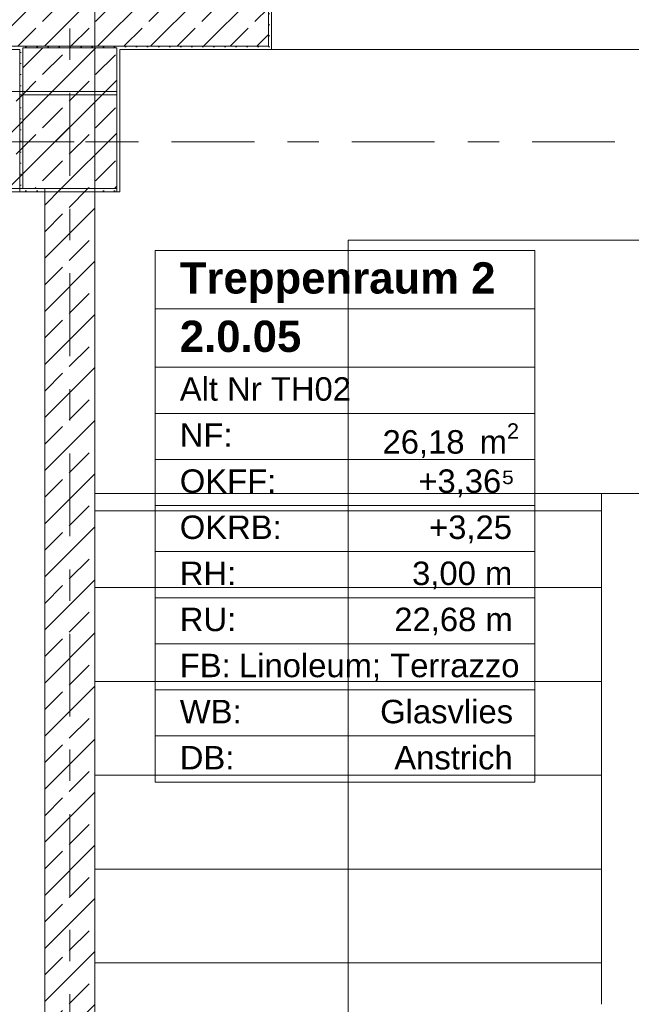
# Model space of a CAD drawing. Header units: metres. Extents: x -3.6 to 84.5, y -11 to 16.8.
# Tile 58 of 137: x 11.2 to 13.1, y 10.4 to 13.5. Entities that reach past the tile are written whole.
import ezdxf

# ---------------------------------------------------------------- set-up
doc = ezdxf.new("R2010")
doc.units = ezdxf.units.M
doc.header["$MEASUREMENT"] = 0
doc.linetypes.add('Achse', pattern=[0.2, 0.1, -0.05, 0, -0.05])
doc.linetypes.add('Strichlinie doppelt', pattern=[0.546806, 0.264583, -0.105833, 0.070556, -0.105833])
for name, color, linetype in [('401 - Zone.Raum_ Raumbegrenzung_ Whg.', 7, 'Continuous'), ('451 - Universal.Achsen Raster', 7, 'Continuous'), ('604 - Struktur.Wand Aussen', 7, 'Continuous'), ('605 - Struktur.Wand Innen', 7, 'Continuous'), ('607 - Struktur.Stütze', 7, 'Continuous'), ('608 - Struktur.Träger', 7, 'Continuous'), ('610 - Struktur.Treppe_ Rampe', 7, 'Continuous')]:
    doc.layers.add(name, color=color, linetype=linetype)
doc.styles.add('ERSTELLTER_STIL_1', font='txt')
doc.styles.add('ERSTELLTER_STIL_2', font='txt')
pattern_1 = [(45, (0, 0), (-0.0848528, 0.0848528), []), (45, (-0.04243, 0.04243), (-0.0848528, 0.0848528), [0.09, -0.03])]
pattern_2 = [(45, (0, 0), (-0.01767767, 0.01767767), [0, -0.025])]

msp = doc.modelspace()

# ---------------------------------------------------------------- hatches: boundary and pattern name
at = {"layer": '604 - Struktur.Wand Aussen', "linetype": 'Continuous', "lineweight": 0, "true_color": 0x000000}
h = msp.add_hatch(dxfattribs=at)
h.set_pattern_fill('Beton__Stahlbeton_0001', color=18, style=0, pattern_type=2)
h.set_pattern_definition(pattern_1)
h.paths.add_polyline_path([(10.72, 13.575), (10.72, 13.505), (10.73, 13.505), (10.73, 13.455), (11.965, 13.455), (11.965, 13.61), (11.975, 13.61), (11.975, 13.695), (10.76, 13.695), (10.76, 13.575), (10.73, 13.575)])
h = msp.add_hatch(dxfattribs=at)
h.set_pattern_fill('Gips_0001', color=18, style=0, pattern_type=2)
h.set_pattern_definition(pattern_2)
h.paths.add_polyline_path([(11.965, 13.445), (11.975, 13.445), (11.975, 13.61), (11.965, 13.61)])
h = msp.add_hatch(dxfattribs=at)
h.set_pattern_fill('Gips_0001', color=18, style=0, pattern_type=2)
h.set_pattern_definition(pattern_2)
h.paths.add_polyline_path([(10.73, 13.445), (11.17, 13.445), (11.17, 13.455), (10.73, 13.455)])
h = msp.add_hatch(dxfattribs=at)
h.set_pattern_fill('Gips_0001', color=18, style=0, pattern_type=2)
h.set_pattern_definition(pattern_2)
h.paths.add_polyline_path([(11.49, 13.445), (11.965, 13.445), (11.965, 13.455), (11.49, 13.455)])
at = {"layer": '605 - Struktur.Wand Innen', "linetype": 'Continuous', "lineweight": 0, "true_color": 0x000000}
h = msp.add_hatch(dxfattribs=at)
h.set_pattern_fill('Beton__Stahlbeton_0001', color=18, style=0, pattern_type=2)
h.set_pattern_definition(pattern_1)
h.paths.add_polyline_path([(11.41, 13), (11.25, 13), (11.25, 8.5), (11.41, 8.5)])
at = {"layer": '607 - Struktur.Stütze', "linetype": 'Continuous', "lineweight": 0, "true_color": 0x000000}
h = msp.add_hatch(dxfattribs=at)
h.set_pattern_fill('Gips_0001', color=18, style=0, pattern_type=2)
h.set_pattern_definition(pattern_2)
h.paths.add_polyline_path([(11.17, 13.455), (11.17, 13.445), (11.18, 13.445), (11.18, 13.45), (11.48, 13.45), (11.48, 13.445), (11.49, 13.445), (11.49, 13.455)])
h = msp.add_hatch(dxfattribs=at)
h.set_pattern_fill('Gips_0001', color=18, style=0, pattern_type=2)
h.set_pattern_definition(pattern_2)
h.paths.add_polyline_path([(11.18, 13.445), (11.17, 13.445), (11.17, 12.99), (11.25, 12.99), (11.25, 13), (11.18, 13)])
h = msp.add_hatch(dxfattribs=at)
h.set_pattern_fill('Beton__Stahlbeton_0001', color=18, style=0, pattern_type=2)
h.set_pattern_definition(pattern_1)
h.paths.add_polyline_path([(11.18, 13), (11.48, 13), (11.48, 13.45), (11.18, 13.45)])
h = msp.add_hatch(dxfattribs=at)
h.set_pattern_fill('Gips_0001', color=18, style=0, pattern_type=2)
h.set_pattern_definition(pattern_2)
h.paths.add_polyline_path([(11.41, 12.99), (11.49, 12.99), (11.49, 13.445), (11.48, 13.445), (11.48, 13), (11.41, 13)])
at = {"layer": '608 - Struktur.Träger', "linetype": 'Continuous', "lineweight": 0, "true_color": 0x000000}
h = msp.add_hatch(dxfattribs=at)
h.set_pattern_fill('Beton__Stahlbeton_0001', color=18, style=0, pattern_type=2)
h.set_pattern_definition(pattern_1)
h.paths.add_polyline_path([(0.38, 13), (0.69, 13), (3.97, 13), (4.29, 13), (7.57, 13), (7.89, 13), (11.17, 13), (11.48, 13), (11.48, 13.3), (11.17, 13.3), (7.89, 13.3), (7.57, 13.3), (4.29, 13.3), (3.97, 13.3), (0.69, 13.3), (0.38, 13.3)])

# ---------------------------------------------------------------- linework, layer by layer
at = {"layer": '401 - Zone.Raum_ Raumbegrenzung_ Whg.', "color": 7, "linetype": 'Continuous', "lineweight": 9}
for p, q in [((12.8169, 12.8022), (11.6031, 12.8022)), ((11.6031, 12.8022), (11.6031, 11.1031)), ((11.6031, 12.8022), (12.8169, 12.8022)), ((11.6031, 12.6156), (11.6031, 12.8022)), ((12.8169, 11.1031), (12.8169, 12.8022)), ((12.8169, 12.8022), (12.8169, 12.6156)), ((12.8169, 12.6156), (11.6031, 12.6156)), ((11.6031, 12.6156), (12.8169, 12.6156)), ((11.6031, 12.429), (11.6031, 12.6156)), ((12.8169, 12.6156), (12.8169, 12.429)), ((12.8169, 12.429), (11.6031, 12.429)), ((11.6031, 12.429), (12.8169, 12.429)), ((11.6031, 12.2817), (11.6031, 12.429)), ((12.8169, 12.429), (12.8169, 12.2817)), ((12.8169, 12.2817), (11.6031, 12.2817)), ((11.6031, 12.2817), (12.8169, 12.2817)), ((11.6031, 12.1343), (11.6031, 12.2817)), ((12.8169, 12.2817), (12.8169, 12.1343)), ((12.8169, 12.1343), (11.6031, 12.1343)), ((11.6031, 12.1343), (12.8169, 12.1343)), ((11.6031, 11.987), (11.6031, 12.1343)), ((12.8169, 12.1343), (12.8169, 11.987)), ((12.8169, 11.987), (11.6031, 11.987)), ((11.6031, 11.987), (12.8169, 11.987)), ((11.6031, 11.8397), (11.6031, 11.987)), ((12.8169, 11.987), (12.8169, 11.8397)), ((12.8169, 11.8397), (11.6031, 11.8397)), ((11.6031, 11.8397), (12.8169, 11.8397)), ((11.6031, 11.6924), (11.6031, 11.8397)), ((12.8169, 11.8397), (12.8169, 11.6924)), ((12.8169, 11.6924), (11.6031, 11.6924)), ((11.6031, 11.6924), (12.8169, 11.6924)), ((11.6031, 11.5451), (11.6031, 11.6924)), ((12.8169, 11.6924), (12.8169, 11.5451)), ((12.8169, 11.5451), (11.6031, 11.5451)), ((11.6031, 11.5451), (12.8169, 11.5451)), ((11.6031, 11.3977), (11.6031, 11.5451)), ((12.8169, 11.5451), (12.8169, 11.3977)), ((12.8169, 11.3977), (11.6031, 11.3977)), ((11.6031, 11.3977), (12.8169, 11.3977)), ((11.6031, 11.2504), (11.6031, 11.3977)), ((12.8169, 11.3977), (12.8169, 11.2504)), ((12.8169, 11.2504), (11.6031, 11.2504)), ((11.6031, 11.2504), (12.8169, 11.2504)), ((11.6031, 11.1031), (11.6031, 11.2504)), ((12.8169, 11.2504), (12.8169, 11.1031)), ((11.6031, 11.1031), (12.8169, 11.1031)), ((12.8169, 11.1031), (11.6031, 11.1031))]:
    msp.add_line(p, q, dxfattribs=at)
at = {"layer": '451 - Universal.Achsen Raster', "color": 160, "linetype": 'Strichlinie doppelt', "lineweight": 9, "true_color": 0x3232ff}
for p, q in [((11.33, -10.585), (11.33, 16.355)), ((64.935, 13.15), (-3.175, 13.15))]:
    msp.add_line(p, q, dxfattribs=at)
at = {"layer": '604 - Struktur.Wand Aussen', "color": 7, "linetype": 'Continuous', "lineweight": 13}
for p, q in [((11.965, 13.455), (11.965, 13.61)), ((10.73, 13.455), (11.965, 13.455)), ((11.975, 13.445), (14.273, 13.445))]:
    msp.add_line(p, q, dxfattribs=at)
at = {"layer": '604 - Struktur.Wand Aussen', "color": 7, "linetype": 'Continuous', "lineweight": 5}
for p, q in [((11.975, 13.61), (11.975, 13.455)), ((11.965, 13.445), (11.975, 13.445)), ((11.975, 13.455), (11.975, 13.445))]:
    msp.add_line(p, q, dxfattribs=at)
at = {"layer": '604 - Struktur.Wand Aussen', "color": 7, "linetype": 'Continuous', "lineweight": 5, "flags": 128}
for points in [[(10.73, 13.445), (11.17, 13.445)], [(11.49, 13.445), (11.965, 13.445)]]:
    msp.add_lwpolyline(points, dxfattribs=at)
at = {"layer": '605 - Struktur.Wand Innen', "color": 7, "linetype": 'Continuous', "lineweight": 18, "flags": 128}
for points in [[(11.25, 13), (11.25, 8.5)], [(11.41, 8.5), (11.41, 13)]]:
    msp.add_lwpolyline(points, dxfattribs=at)
at = {"layer": '607 - Struktur.Stütze', "color": 7, "linetype": 'Continuous', "lineweight": 5, "flags": 128}
for points in [[(11.17, 13.445), (11.17, 12.99), (11.25, 12.99)], [(11.41, 12.99), (11.49, 12.99), (11.49, 13.445)]]:
    msp.add_lwpolyline(points, dxfattribs=at)
at = {"layer": '607 - Struktur.Stütze', "color": 7, "linetype": 'Continuous', "lineweight": 13, "flags": 128}
msp.add_lwpolyline([(11.18, 13), (11.48, 13), (11.48, 13.45), (11.18, 13.45)], close=True, dxfattribs=at)
at = {"layer": '608 - Struktur.Träger', "color": 7, "linetype": 'Continuous', "lineweight": 13}
for p, q in [((0.38, 13.31), (11.48, 13.31)), ((11.48, 13.3), (11.17, 13.3)), ((11.48, 12.99), (11.48, 13.31)), ((0.38, 12.99), (11.48, 12.99))]:
    msp.add_line(p, q, dxfattribs=at)
at = {"layer": '608 - Struktur.Träger', "color": 7, "linetype": 'Continuous', "lineweight": 9}
msp.add_line((11.48, 13.3), (11.48, 13), dxfattribs=at)
at = {"layer": '608 - Struktur.Träger', "color": 7, "linetype": 'Achse', "lineweight": 9}
msp.add_line((0.38, 13.15), (11.48, 13.15), dxfattribs=at)
at = {"layer": '608 - Struktur.Träger', "color": 7, "linetype": 'Continuous', "lineweight": 13, "flags": 128}
msp.add_lwpolyline([(11.48, 13), (11.17, 13), (7.89, 13), (7.57, 13), (4.29, 13), (3.97, 13), (0.69, 13), (0.38, 13)], dxfattribs=at)
at = {"layer": '610 - Struktur.Treppe_ Rampe', "color": 7, "linetype": 'Continuous', "lineweight": 18}
for p, q in [((11.41, 13.645), (11.41, 12.025)), ((14.03, 12.835), (12.22, 12.835)), ((12.22, 12.835), (12.22, 12.025)), ((11.41, 12.025), (13.03, 12.025)), ((11.41, 12.025), (11.41, 11.725)), ((13.03, 12.025), (11.41, 12.025)), ((12.22, 12.025), (12.22, 9.925)), ((13.03, 12.025), (13.22, 12.025)), ((13.03, 11.725), (13.03, 12.025)), ((11.41, 11.725), (13.03, 11.725)), ((13.03, 11.725), (11.41, 11.725)), ((11.41, 11.725), (11.41, 11.425)), ((13.03, 11.425), (13.03, 11.725)), ((11.41, 11.425), (13.03, 11.425)), ((13.03, 11.425), (11.41, 11.425)), ((11.41, 11.425), (11.41, 11.125)), ((13.03, 11.125), (13.03, 11.425)), ((11.41, 11.125), (13.03, 11.125)), ((13.03, 11.125), (11.41, 11.125)), ((11.41, 11.125), (11.41, 10.825)), ((13.03, 10.825), (13.03, 11.125)), ((11.41, 10.825), (13.03, 10.825)), ((13.03, 10.825), (11.41, 10.825)), ((11.41, 10.825), (11.41, 10.525)), ((13.03, 10.525), (13.03, 10.825)), ((11.41, 10.525), (13.03, 10.525)), ((13.03, 10.525), (11.41, 10.525)), ((11.41, 10.525), (11.41, 10.225)), ((13.03, 10.3926), (13.03, 10.525))]:
    msp.add_line(p, q, dxfattribs=at)
at = {"layer": '610 - Struktur.Treppe_ Rampe', "color": 7, "linetype": 'Continuous', "lineweight": 13}
for p, q in [((11.41, 13.645), (11.41, 12.025)), ((11.41, 12.025), (13.03, 12.025)), ((11.41, 12.025), (11.41, 9.4573)), ((13.03, 12.025), (13.22, 12.025)), ((13.03, 10.3926), (13.03, 12.025)), ((13.03, 11.9702), (11.41, 11.9702))]:
    msp.add_line(p, q, dxfattribs=at)

# ---------------------------------------------------------------- texts
at = {"layer": '401 - Zone.Raum_ Raumbegrenzung_ Whg.', "color": 7, "lineweight": 9, "attachment_point": 1}
for s, insert, char_height, style in [('\\A1;{\\pqj;\\pt0;\\fArial|b1|i0|c0|p38;}', (12.7383, 12.7875), 0.1, 'ERSTELLTER_STIL_1'), ('\\A1;{\\pqj;\\pt0;\\fArial|b1|i0|c0|p38;Treppenraum 2}', (11.6817, 12.7646), 0.1, 'ERSTELLTER_STIL_1'), ('\\A1;{\\pqj;\\pt0;\\fArial|b1|i0|c0|p38;}', (12.7383, 12.6009), 0.1, 'ERSTELLTER_STIL_1'), ('\\A1;{\\pql;\\pt0;\\fArial|b1|i0|c0|p38;2.0.05}', (11.6817, 12.578), 0.1, 'ERSTELLTER_STIL_1'), ('\\A1;{\\pqj;\\pt0;\\fArial|b0|i0|c0|p38;Alt Nr TH02}', (11.6817, 12.3971), 0.075, 'ERSTELLTER_STIL_2'), ('\\A1;{\\pqj;\\pt0;\\fArial|b0|i0|c0|p38;}', (12.7383, 12.4143), 0.075, 'ERSTELLTER_STIL_2'), ('\\A1;{\\pqj;\\pt0;\\fArial|b0|i0|c0|p38;NF: }', (11.6817, 12.2498), 0.075, 'ERSTELLTER_STIL_2'), ('\\A1;{\\pql;\\pt0,0.05;\\fArial|b0|i0|c0|p38;26,18\\fArial|b0|i0|c0|p38;\\A1{\\H.66x;\\S^  ;}\\fArial|b0|i0|c0|p38; m\\fArial|b0|i0|c0|p38;\\A1{\\H.66x;\\S2^  ;}}', (12.3298, 12.2498), 0.075, 'ERSTELLTER_STIL_2'), ('\\A1;{\\pqj;\\pt0;\\fArial|b0|i0|c0|p38;+3,36⁵}', (12.4442, 12.1025), 0.075, 'ERSTELLTER_STIL_2'), ('\\A1;{\\pqj;\\pt0;\\fArial|b0|i0|c0|p38;OKFF: }', (11.6817, 12.1025), 0.075, 'ERSTELLTER_STIL_2'), ('\\A1;{\\pqj;\\pt0;\\fArial|b0|i0|c0|p38;OKRB: }', (11.6817, 11.9551), 0.075, 'ERSTELLTER_STIL_2'), ('\\A1;{\\pqj;\\pt0;\\fArial|b0|i0|c0|p38;+3,25}', (12.4785, 11.9551), 0.075, 'ERSTELLTER_STIL_2'), ('\\A1;{\\pqj;\\pt0;\\fArial|b0|i0|c0|p38;RH: }', (11.6817, 11.8078), 0.075, 'ERSTELLTER_STIL_2'), ('\\A1;{\\pqj;\\pt0;\\fArial|b0|i0|c0|p38;3,00 m}', (12.4243, 11.8078), 0.075, 'ERSTELLTER_STIL_2'), ('\\A1;{\\pqj;\\pt0;\\fArial|b0|i0|c0|p38;RU: }', (11.6817, 11.6605), 0.075, 'ERSTELLTER_STIL_2'), ('\\A1;{\\pqj;\\pt0;\\fArial|b0|i0|c0|p38;22,68 m}', (12.3674, 11.6605), 0.075, 'ERSTELLTER_STIL_2'), ('\\A1;{\\pqj;\\pt0;\\fArial|b0|i0|c0|p38;Linoleum; Terrazzo}', (11.8709, 11.5132), 0.075, 'ERSTELLTER_STIL_2'), ('\\A1;{\\pqj;\\pt0;\\fArial|b0|i0|c0|p38;FB: }', (11.6817, 11.5132), 0.075, 'ERSTELLTER_STIL_2'), ('\\A1;{\\pqj;\\pt0;\\fArial|b0|i0|c0|p38;WB: }', (11.6817, 11.3659), 0.075, 'ERSTELLTER_STIL_2'), ('\\A1;{\\pqj;\\pt0;\\fArial|b0|i0|c0|p38;Glasvlies}', (12.3221, 11.3659), 0.075, 'ERSTELLTER_STIL_2'), ('\\A1;{\\pqj;\\pt0;\\fArial|b0|i0|c0|p38;DB: }', (11.6817, 11.2185), 0.075, 'ERSTELLTER_STIL_2'), ('\\A1;{\\pqj;\\pt0;\\fArial|b0|i0|c0|p38;Anstrich}', (12.3674, 11.2185), 0.075, 'ERSTELLTER_STIL_2')]:
    msp.add_mtext(s, dxfattribs=dict(at, insert=insert, char_height=char_height, style=style))

doc.saveas('drawing.dxf')
